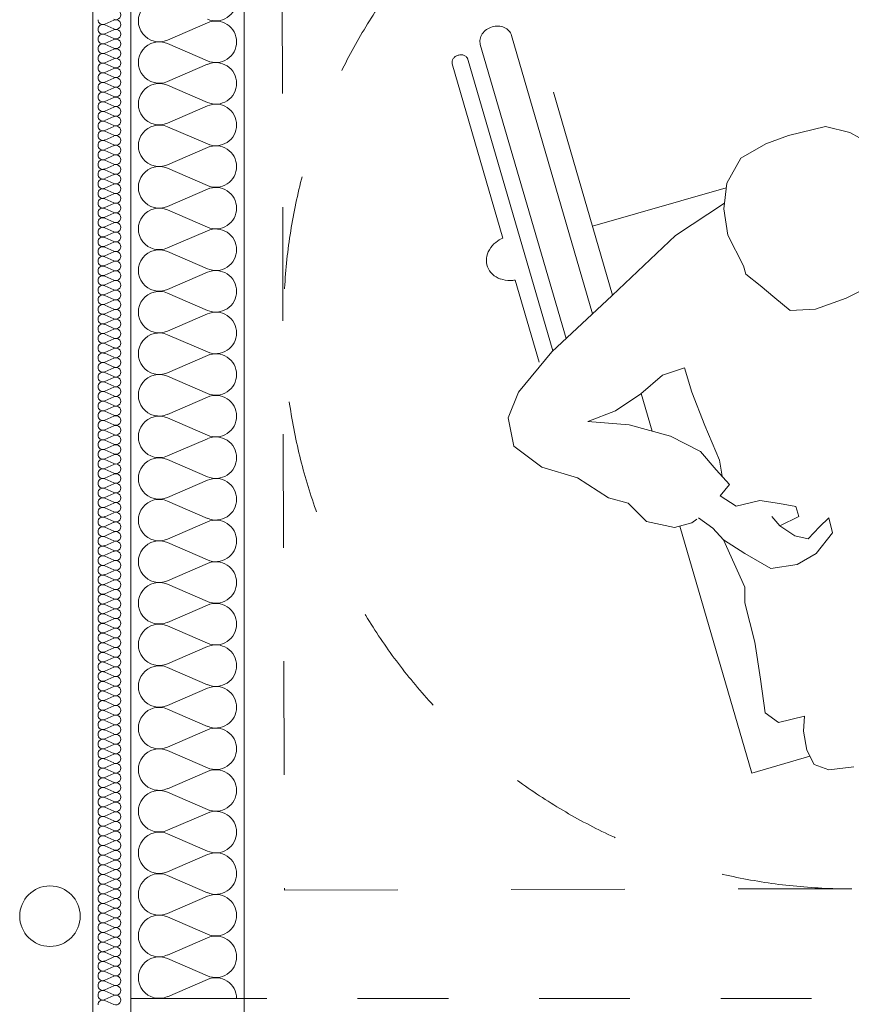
# Model space of a CAD drawing. Header units: millimetres. Extents: x 178516 to 426772, y -178579 to -115871.
# Tile 43 of 256: x 219037 to 220136, y -124145 to -122844. Entities that reach past the tile are written whole.
import ezdxf

# ---------------------------------------------------------------- set-up
doc = ezdxf.new("R2010")
doc.units = ezdxf.units.MM
doc.header["$MEASUREMENT"] = 0
doc.linetypes.add('Dashed', pattern=[300, 150, -150])
doc.linetypes.add('Przerywana', pattern=[240, 120, -120])
doc.layers.get('0').update_dxf_attribs({"color": 252, "lineweight": 5})
for name, color, linetype, lineweight in [('2D - Rysunki i Obrazki_Nr_pióra__104', 252, 'Continuous', 5), ('2D - Rysunki i Obrazki_Nr_pióra__47', 252, 'Continuous', 5), ('Nowe_320-W Umeblowanie_Nr_pióra__103', 252, 'Continuous', 5), ('Nowe_320-W Umeblowanie_Nr_pióra__181', 252, 'Continuous', 5), ('Nowe_820-G Rysunki Obrazki_Nr_pióra__1', 252, 'Continuous', 5), ('Nowe_820-G Rysunki Obrazki_Nr_pióra__27', 252, 'Continuous', 5), ('Nowe_820-G Rysunki Obrazki_Nr_pióra__84', 252, 'Continuous', 5), ('Nowe_Nowe_220(1)-A Ściany zewnętrzne_Nr_pióra__1', 252, 'Continuous', 5)]:
    doc.layers.add(name, color=color, linetype=linetype, lineweight=lineweight)

# ---------------------------------------------------------------- blocks, each defined once
blk = doc.blocks.new('podkład 20251118')
at = {"layer": '2D - Rysunki i Obrazki_Nr_pióra__104', "color": 252, "linetype": 'Continuous', "lineweight": 5}
for p, q in [((219794, -123233), (219686.8, -122865.3)), ((219794, -123233), (219686.8, -122865.3)), ((219645.6, -122877.3), (219758.9, -123265.8)), ((219645.6, -122877.3), (219758.9, -123265.8)), ((219608.5, -122903), (219675.6, -123133)), ((219608.5, -122903), (219675.6, -123133)), ((219741.3, -123282.2), (219628.5, -122895.3)), ((219820.4, -123208.4), (219742.2, -122940.4)), ((219820.4, -123208.4), (219742.2, -122940.4)), ((220102, -122985.4), (220053.1, -122997.6)), ((220102, -122985.4), (220053.1, -122997.6)), ((220134.3, -122993.6), (220102, -122985.4)), ((220134.3, -122993.6), (220102, -122985.4)), ((220146.8, -123000.7), (220134.3, -122993.6)), ((220146.8, -123000.7), (220134.3, -122993.6)), ((220023.1, -123008.4), (219990, -123027.5)), ((220023.1, -123008.4), (219990, -123027.5)), ((220053.1, -122997.6), (220023.1, -123008.4)), ((220053.1, -122997.6), (220023.1, -123008.4)), ((219990, -123027.5), (219971.4, -123060.6)), ((219990, -123027.5), (219971.4, -123060.6)), ((219971.4, -123060.6), (219967.4, -123094.2)), ((219971.4, -123060.6), (219967.4, -123094.2)), ((219970.6, -123066.8), (219793.8, -123117.3)), ((219970.6, -123066.8), (219793.8, -123117.3)), ((219968.3, -123086.9), (219903.5, -123129.7)), ((219968.3, -123086.9), (219903.5, -123129.7)), ((219967.4, -123094.2), (219972.8, -123129.1)), ((219967.4, -123094.2), (219972.8, -123129.1)), ((219903.5, -123129.7), (219820, -123208.7)), ((219903.5, -123129.7), (219820, -123208.7)), ((219993.5, -123169.6), (219972.8, -123129.1)), ((219993.5, -123169.6), (219972.8, -123129.1)), ((219993.5, -123169.6), (219996.7, -123180.8)), ((219993.5, -123169.6), (219996.7, -123180.8)), ((219691.8, -123188.6), (219723.4, -123297.1)), ((219996.7, -123180.8), (220015.6, -123195.6)), ((219996.7, -123180.8), (220015.6, -123195.6)), ((220015.6, -123195.6), (220034.9, -123212.2)), ((220015.6, -123195.6), (220034.9, -123212.2)), ((220129.4, -123212.4), (220155.5, -123199.4)), ((220129.4, -123212.4), (220155.5, -123199.4)), ((219820, -123208.7), (219740, -123283.4)), ((219820, -123208.7), (219740, -123283.4)), ((220034.9, -123212.2), (220055.1, -123228.6)), ((220034.9, -123212.2), (220055.1, -123228.6)), ((220088.5, -123227), (220129.4, -123212.4)), ((220088.5, -123227), (220129.4, -123212.4)), ((220055.1, -123228.6), (220088.5, -123227)), ((220055.1, -123228.6), (220088.5, -123227)), ((219740, -123283.4), (219695.9, -123336.7)), ((219740, -123283.4), (219695.9, -123336.7)), ((219886.3, -123314.3), (219915.7, -123304.4)), ((219886.3, -123314.3), (219915.7, -123304.4)), ((219915.7, -123304.4), (219925.2, -123336.6)), ((219915.7, -123304.4), (219925.2, -123336.6)), ((219857.9, -123338.8), (219886.3, -123314.3)), ((219857.9, -123338.8), (219886.3, -123314.3)), ((219695.9, -123336.7), (219682.3, -123370.4)), ((219695.9, -123336.7), (219682.3, -123370.4)), ((219824.2, -123361.5), (219857.9, -123338.8)), ((219824.2, -123361.5), (219857.9, -123338.8)), ((219872.8, -123388.2), (219858.3, -123338.5)), ((219872.8, -123388.2), (219858.3, -123338.5)), ((219925.2, -123336.6), (219942.3, -123380.9)), ((219925.2, -123336.6), (219942.3, -123380.9)), ((219682.3, -123370.4), (219690, -123408)), ((219682.3, -123370.4), (219690, -123408)), ((219787.9, -123375.4), (219824.2, -123361.5)), ((219787.9, -123375.4), (219824.2, -123361.5)), ((219842.4, -123379.8), (219787.9, -123375.4)), ((219842.4, -123379.8), (219787.9, -123375.4)), ((219896.9, -123394.9), (219842.4, -123379.8)), ((219896.9, -123394.9), (219842.4, -123379.8)), ((219942.3, -123380.9), (219961.7, -123426.3)), ((219942.3, -123380.9), (219961.7, -123426.3)), ((219936.7, -123415.1), (219896.9, -123394.9)), ((219936.7, -123415.1), (219896.9, -123394.9)), ((219690, -123408), (219727.1, -123435.7)), ((219690, -123408), (219727.1, -123435.7)), ((219957.5, -123439.4), (219936.7, -123415.1)), ((219957.5, -123439.4), (219936.7, -123415.1)), ((219727.1, -123435.7), (219774, -123449.7)), ((219727.1, -123435.7), (219774, -123449.7)), ((219961.7, -123426.3), (219965.3, -123447.8)), ((219961.7, -123426.3), (219965.3, -123447.8)), ((219774, -123449.7), (219814.9, -123476.2)), ((219774, -123449.7), (219814.9, -123476.2)), ((219975.2, -123458.5), (219957.5, -123439.4)), ((219975.2, -123458.5), (219957.5, -123439.4)), ((219962.9, -123473.5), (219975.2, -123458.5)), ((219962.9, -123473.5), (219975.2, -123458.5)), ((219814.9, -123476.2), (219841.2, -123483.4)), ((219814.9, -123476.2), (219841.2, -123483.4)), ((219983.9, -123487.4), (219962.9, -123473.5)), ((219983.9, -123487.4), (219962.9, -123473.5)), ((219841.2, -123483.4), (219865.1, -123507.5)), ((219841.2, -123483.4), (219865.1, -123507.5)), ((220015.2, -123479.9), (219983.9, -123487.4)), ((220015.2, -123479.9), (219983.9, -123487.4)), ((220041, -123483.9), (220015.2, -123479.9)), ((220041, -123483.9), (220015.2, -123479.9)), ((220062.7, -123487.5), (220041, -123483.9)), ((220062.7, -123487.5), (220041, -123483.9)), ((220066.6, -123501.1), (220062.7, -123487.5)), ((220066.6, -123501.1), (220062.7, -123487.5)), ((219934.1, -123502.5), (219953, -123516.2)), ((219934.1, -123502.5), (219953, -123516.2)), ((220041.7, -123513.3), (220031.1, -123500.8)), ((220041.7, -123513.3), (220031.1, -123500.8)), ((220041.7, -123513.3), (220066.6, -123501.1)), ((220041.7, -123513.3), (220066.6, -123501.1)), ((220106.5, -123502.7), (220094.2, -123514.5)), ((220106.5, -123502.7), (220094.2, -123514.5)), ((220111.3, -123522.7), (220106.5, -123502.7)), ((220111.3, -123522.7), (220106.5, -123502.7)), ((219865.1, -123507.5), (219902.2, -123515.6)), ((219865.1, -123507.5), (219902.2, -123515.6)), ((219902.2, -123515.6), (219925.4, -123509.5)), ((219902.2, -123515.6), (219925.4, -123509.5)), ((220004.5, -123840), (219909.4, -123513.7)), ((220004.5, -123840), (219909.4, -123513.7)), ((219925.4, -123509.5), (219931.8, -123504.4)), ((219925.4, -123509.5), (219931.8, -123504.4)), ((219953, -123516.2), (219967.3, -123531.7)), ((219953, -123516.2), (219967.3, -123531.7)), ((220061.3, -123526.5), (220041.7, -123513.3)), ((220061.3, -123526.5), (220041.7, -123513.3)), ((220094.2, -123514.5), (220079.1, -123530.4)), ((220094.2, -123514.5), (220079.1, -123530.4)), ((220079.1, -123530.4), (220061.3, -123526.5)), ((220079.1, -123530.4), (220061.3, -123526.5)), ((220089.6, -123549.6), (220111.3, -123522.7)), ((220089.6, -123549.6), (220111.3, -123522.7)), ((219967.3, -123531.7), (219995.3, -123549.9)), ((219995.4, -123594.3), (219967.3, -123531.7)), ((219967.3, -123531.7), (219995.3, -123549.9)), ((219995.4, -123594.3), (219967.3, -123531.7)), ((219995.3, -123549.9), (220029.5, -123569.5)), ((219995.3, -123549.9), (220029.5, -123569.5)), ((220064.4, -123564.3), (220089.6, -123549.6)), ((220064.4, -123564.3), (220089.6, -123549.6)), ((220029.5, -123569.5), (220064.4, -123564.3)), ((220029.5, -123569.5), (220064.4, -123564.3)), ((219995.5, -123614.9), (219995.4, -123594.3)), ((219995.5, -123614.9), (219995.4, -123594.3)), ((220008.7, -123667), (219995.5, -123614.9)), ((220008.7, -123667), (219995.5, -123614.9)), ((220016.1, -123715.8), (220008.7, -123667)), ((220016.1, -123715.8), (220008.7, -123667)), ((220022.1, -123760.2), (220016.1, -123715.8)), ((220022.1, -123760.2), (220016.1, -123715.8)), ((220039.7, -123773.2), (220022.1, -123760.2)), ((220039.7, -123773.2), (220022.1, -123760.2)), ((220074.3, -123764.9), (220039.7, -123773.2)), ((220074.3, -123764.9), (220039.7, -123773.2)), ((220074.3, -123764.9), (220072.9, -123784.4)), ((220074.3, -123764.9), (220072.9, -123784.4)), ((220072.9, -123784.4), (220077.2, -123809.8)), ((220072.9, -123784.4), (220077.2, -123809.8)), ((220077.2, -123809.8), (220087, -123828.6)), ((220077.2, -123809.8), (220087, -123828.6)), ((220004.5, -123840), (220081.3, -123817.6)), ((220004.5, -123840), (220081.3, -123817.6)), ((220087, -123828.6), (220106.4, -123835.8)), ((220087, -123828.6), (220106.4, -123835.8)), ((220106.4, -123835.8), (220139.4, -123831.6)), ((220106.4, -123835.8), (220139.4, -123831.6))]:
    blk.add_line(p, q, dxfattribs=at)
for centre, radius, start, end in [((219668.2, -122876.9), 23.9, 77.2786, 96.9815), ((219668.2, -122876.9), 23.9, 77.2786, 96.9815), ((219664.8, -122874.5), 20.1, 135.0672, 157.2189), ((219664.8, -122874.5), 20.1, 135.0672, 157.2189), ((219667.6, -122877.1), 23.9, 115.4952, 135.1952), ((219667.6, -122877.1), 23.9, 115.4952, 135.1952), ((219668.4, -122878.6), 25.6, 96.8203, 115.6564), ((219668.4, -122878.6), 25.6, 96.8203, 115.6564), ((219669.1, -122873.2), 20.1, 55.2495, 77.4064), ((219669.1, -122873.2), 20.1, 55.2495, 77.4064), ((219671.2, -122870.2), 16.5, 29.9323, 55.2282), ((219671.2, -122870.2), 16.5, 29.9323, 55.2282), ((219672.4, -122869.5), 15.1, 16.2316, 29.6642), ((219672.4, -122869.5), 15.1, 16.2316, 29.6642), ((219661.5, -122873.1), 16.5, 157.2398, 182.5309), ((219661.5, -122873.1), 16.5, 157.2398, 182.5309), ((219660.1, -122873), 15.1, 182.7987, 196.2773), ((219660.1, -122873), 15.1, 182.7987, 196.2773), ((219619.5, -122902.9), 12, 115.5113, 135.2127), ((219619.5, -122902.9), 12, 115.5113, 135.2127), ((219619.9, -122903.7), 12.8, 96.8138, 115.65), ((219619.9, -122903.7), 12.8, 96.8138, 115.65), ((219619.9, -122902.8), 12, 77.2962, 96.9976), ((219619.9, -122902.8), 12, 77.2962, 96.9976), ((219620.3, -122900.9), 10.1, 55.2698, 77.424), ((219620.3, -122900.9), 10.1, 55.2698, 77.424), ((219616.5, -122900.9), 8.27, 157.2603, 182.5538), ((219616.5, -122900.9), 8.27, 157.2603, 182.5538), ((219615.8, -122900.9), 7.56, 182.8217, 196.2544), ((219615.8, -122900.9), 7.56, 182.8217, 196.2544), ((219618.2, -122901.6), 10.1, 135.0848, 157.2391), ((219618.2, -122901.6), 10.1, 135.0848, 157.2391), ((219621.3, -122899.5), 8.27, 29.9551, 55.2486), ((219621.3, -122899.5), 8.27, 29.9551, 55.2486), ((219621.9, -122899.1), 7.56, 16.2544, 29.6872), ((219621.9, -122899.1), 7.56, 16.2544, 29.6872), ((219687.7, -123166.1), 34.9, 128.2752, 149.4545), ((219687.7, -123166.1), 34.9, 128.2752, 149.4545), ((219691, -123170.2), 40.2, 112.5366, 128.444), ((219691, -123170.2), 40.2, 112.5366, 128.444), ((219682.1, -123162.9), 28.5, 149.407, 173.6819), ((219682.1, -123162.9), 28.5, 149.407, 173.6819), ((219678.4, -123162.4), 24.8, 173.8734, 200.5419), ((219678.4, -123162.4), 24.8, 173.8734, 200.5419), ((219679.1, -123162), 25.6, 200.8541, 226.9853), ((219679.1, -123162), 25.6, 200.8541, 226.9853), ((219682.4, -123158.4), 30.5, 227.0908, 250.313), ((219682.4, -123158.4), 30.5, 227.0908, 250.313), ((219684.7, -123152.2), 37, 250.2175, 270.5883), ((219684.7, -123152.2), 37, 250.2175, 270.5883), ((219684.7, -123147.9), 41.3, 270.4318, 279.8627), ((219684.7, -123147.9), 41.3, 270.4318, 279.8627)]:
    blk.add_arc(centre, radius, start, end, dxfattribs=at)
at = {"layer": '2D - Rysunki i Obrazki_Nr_pióra__47', "color": 252, "linetype": 'Dashed', "lineweight": 5}
for p, q in [((219382.9, -122492.2), (219386.6, -123994.6)), ((219386.6, -123994.6), (220887, -123990.9))]:
    blk.add_line(p, q, dxfattribs=at)
blk.add_circle((220135.8, -123242.8), 750.2, dxfattribs=at)
at = {"layer": 'Nowe_320-W Umeblowanie_Nr_pióra__103', "color": 252, "linetype": 'Continuous', "lineweight": 5}
for p, q in [((219284.8, -122848.5), (219232.3, -122871.4)), ((219232.3, -122876), (219284.8, -122898.8)), ((219284.8, -122903.4), (219232.3, -122926.3)), ((219232.3, -122930.9), (219284.8, -122953.8)), ((219284.8, -122958.4), (219232.3, -122981.3)), ((219232.3, -122985.9), (219284.8, -123008.7)), ((219284.8, -123013.4), (219232.3, -123036.2)), ((219232.3, -123040.8), (219284.8, -123063.7)), ((219284.8, -123068.3), (219232.3, -123091.2)), ((219232.3, -123095.8), (219284.8, -123118.7)), ((219284.8, -123123.3), (219232.3, -123146.1)), ((219232.3, -123150.8), (219284.8, -123173.6)), ((219284.8, -123178.2), (219232.3, -123201.1)), ((219232.3, -123205.7), (219284.8, -123228.6)), ((219284.8, -123233.2), (219232.3, -123256.1)), ((219232.3, -123260.7), (219284.8, -123283.5)), ((219284.8, -123288.1), (219232.3, -123311)), ((219232.3, -123315.6), (219284.8, -123338.5)), ((219284.8, -123343.1), (219232.3, -123366)), ((219232.3, -123370.6), (219284.8, -123393.4)), ((219284.8, -123398.1), (219232.3, -123420.9)), ((219232.3, -123425.5), (219284.8, -123448.4)), ((219284.8, -123453), (219232.3, -123475.9)), ((219232.3, -123480.5), (219284.8, -123503.4)), ((219284.8, -123508), (219232.3, -123530.8)), ((219232.3, -123535.5), (219284.8, -123558.3)), ((219284.8, -123562.9), (219232.3, -123585.8)), ((219232.3, -123590.4), (219284.8, -123613.3)), ((219284.8, -123617.9), (219232.3, -123640.8)), ((219232.3, -123645.4), (219284.8, -123668.2)), ((219284.8, -123672.9), (219232.3, -123695.7)), ((219232.3, -123700.3), (219284.8, -123723.2)), ((219284.8, -123727.8), (219232.3, -123750.7)), ((219232.3, -123755.3), (219284.8, -123778.2)), ((219284.8, -123782.8), (219232.3, -123805.6)), ((219232.3, -123810.2), (219284.8, -123833.1)), ((219284.8, -123837.7), (219232.3, -123860.6)), ((219232.3, -123865.2), (219284.8, -123888.1)), ((219284.8, -123892.7), (219232.3, -123915.5)), ((219232.3, -123920.2), (219284.8, -123943)), ((219284.8, -123947.6), (219232.3, -123970.5)), ((219232.3, -123975.1), (219284.8, -123998)), ((219284.8, -124002.6), (219232.3, -124025.5)), ((219232.3, -124030.1), (219284.8, -124052.9)), ((219284.8, -124057.6), (219232.3, -124080.4)), ((219232.3, -124085), (219284.8, -124107.9)), ((219284.8, -124112.5), (219232.3, -124135.4))]:
    blk.add_line(p, q, dxfattribs=at)
at = {"layer": 'Nowe_320-W Umeblowanie_Nr_pióra__103', "color": 252, "linetype": 'Continuous', "lineweight": 5, "extrusion": (0, 0, -1)}
for centre, major_axis, start_param, end_param in [((219221.2, -122846.2), (27.6, 0), 1.158002, 5.125182), ((219295.9, -122818.7), (27.6, 0), 0, 1.98359), ((219295.9, -122873.7), (-27.6, 0), 1.158003, 3.141593), ((219221.2, -122901.1), (27.6, 0), 1.158002, 5.125182), ((219295.9, -122873.7), (27.6, 0), 0, 1.98359), ((219295.9, -122928.6), (-27.6, 0), 1.158003, 3.141593), ((219221.2, -122956.1), (27.6, 0), 1.158002, 5.125182), ((219295.9, -122928.6), (27.6, 0), 0, 1.98359), ((219295.9, -122983.6), (-27.6, 0), 1.158003, 3.141593), ((219221.2, -123011.1), (27.6, 0), 1.158002, 5.125182), ((219295.9, -122983.6), (27.6, 0), 0, 1.98359), ((219295.9, -123038.5), (-27.6, 0), 1.158003, 3.141593), ((219221.2, -123066), (27.6, 0), 1.158002, 5.125182), ((219295.9, -123038.5), (27.6, 0), 0, 1.98359), ((219295.9, -123093.5), (-27.6, 0), 1.158003, 3.141593), ((219221.2, -123121), (27.6, 0), 1.158002, 5.125182), ((219295.9, -123093.5), (27.6, 0), 0, 1.98359), ((219295.9, -123148.4), (-27.6, 0), 1.158003, 3.141593), ((219221.2, -123175.9), (27.6, 0), 1.158002, 5.125182), ((219295.9, -123148.4), (27.6, 0), 0, 1.98359), ((219295.9, -123203.4), (-27.6, 0), 1.158003, 3.141593), ((219221.2, -123230.9), (27.6, 0), 1.158002, 5.125182), ((219295.9, -123203.4), (27.6, 0), 0, 1.98359), ((219295.9, -123258.4), (-27.6, 0), 1.158003, 3.141593), ((219221.2, -123285.8), (-27.6, 0), 4.299595, 8.266775), ((219295.9, -123258.4), (27.6, 0), 0, 1.98359), ((219295.9, -123313.3), (-27.6, 0), 1.158003, 3.141593), ((219221.2, -123340.8), (27.6, 0), 1.158002, 5.125182), ((219295.9, -123313.3), (27.6, 0), 0, 1.98359), ((219295.9, -123368.3), (27.6, 0), 4.299596, 6.283185), ((219221.2, -123395.8), (27.6, 0), 1.158002, 5.125182), ((219295.9, -123368.3), (27.6, 0), 0, 1.98359), ((219295.9, -123423.2), (-27.6, 0), 1.158003, 3.141593), ((219221.2, -123450.7), (-27.6, 0), 4.299595, 8.266775), ((219295.9, -123423.2), (27.6, 0), 0, 1.98359), ((219295.9, -123478.2), (-27.6, 0), 1.158003, 3.141593), ((219221.2, -123505.7), (27.6, 0), 1.158002, 5.125182), ((219295.9, -123478.2), (27.6, 0), 0, 1.98359), ((219295.9, -123533.1), (-27.6, 0), 1.158003, 3.141593), ((219221.2, -123560.6), (27.6, 0), 1.158002, 5.125182), ((219295.9, -123533.2), (27.6, 0), 0, 1.98359), ((219295.9, -123588.1), (-27.6, 0), 1.158003, 3.141593), ((219221.2, -123615.6), (-27.6, 0), 4.299595, 8.266775), ((219295.9, -123588.1), (27.6, 0), 0, 1.98359), ((219295.9, -123643.1), (-27.6, 0), 1.158003, 3.141593), ((219221.2, -123670.5), (27.6, 0), 1.158002, 5.125182), ((219295.9, -123643.1), (27.6, 0), 0, 1.98359), ((219295.9, -123698), (-27.6, 0), 1.158003, 3.141593), ((219221.2, -123725.5), (27.6, 0), 1.158002, 5.125182), ((219295.9, -123698), (27.6, 0), 0, 1.98359), ((219295.9, -123753), (-27.6, 0), 1.158003, 3.141593), ((219221.2, -123780.5), (27.6, 0), 1.158002, 5.125182), ((219295.9, -123753), (27.6, 0), 0, 1.98359), ((219295.9, -123807.9), (-27.6, 0), 1.158003, 3.141593), ((219221.2, -123835.4), (27.6, 0), 1.158002, 5.125182), ((219295.9, -123807.9), (27.6, 0), 0, 1.98359), ((219295.9, -123862.9), (-27.6, 0), 1.158003, 3.141593), ((219221.2, -123890.4), (27.6, 0), 1.158002, 5.125182), ((219295.9, -123862.9), (27.6, 0), 0, 1.98359), ((219295.9, -123917.9), (-27.6, 0), 1.158003, 3.141593), ((219221.2, -123945.3), (27.6, 0), 1.158002, 5.125182), ((219295.9, -123917.9), (27.6, 0), 0, 1.98359), ((219295.9, -123972.8), (-27.6, 0), 1.158003, 3.141593), ((219221.2, -124000.3), (27.6, 0), 1.158002, 5.125182), ((219295.9, -123972.8), (27.6, 0), 0, 1.98359), ((219295.9, -124027.8), (-27.6, 0), 1.158003, 3.141593), ((219221.2, -124055.2), (27.6, 0), 1.158002, 5.125182), ((219295.9, -124027.8), (27.6, 0), 0, 1.98359), ((219295.9, -124082.7), (-27.6, 0), 1.158003, 3.141593), ((219221.2, -124110.2), (27.6, 0), 1.158002, 5.125182), ((219295.9, -124082.7), (27.6, 0), 0, 1.98359), ((219295.9, -124137.7), (-27.6, 0), 1.158003, 3.141593)]:
    blk.add_ellipse(centre, major_axis=major_axis, ratio=0.993872, start_param=start_param, end_param=end_param, dxfattribs=at)
at = {"layer": 'Nowe_320-W Umeblowanie_Nr_pióra__181', "color": 252, "linetype": 'Continuous', "lineweight": 5}
for p, q in [((219149.2, -122850.3), (219161.3, -122845)), ((219161.3, -122856.7), (219149.2, -122851.4)), ((219149.2, -122863.1), (219161.3, -122857.8)), ((219161.3, -122869.5), (219149.2, -122864.2)), ((219149.2, -122875.9), (219161.3, -122870.5)), ((219161.3, -122882.2), (219149.2, -122876.9)), ((219149.2, -122888.6), (219161.3, -122883.3)), ((219161.3, -122895), (219149.2, -122889.7)), ((219149.2, -122901.4), (219161.3, -122896.1)), ((219161.3, -122907.8), (219149.2, -122902.4)), ((219149.2, -122914.1), (219161.3, -122908.8)), ((219161.3, -122920.5), (219149.2, -122915.2)), ((219149.2, -122926.9), (219161.3, -122921.6)), ((219161.3, -122933.3), (219149.2, -122928)), ((219149.2, -122939.7), (219161.3, -122934.4)), ((219161.3, -122946), (219149.2, -122940.7)), ((219149.2, -122952.4), (219161.3, -122947.1)), ((219161.3, -122958.8), (219149.2, -122953.5)), ((219149.2, -122965.2), (219161.3, -122959.9)), ((219161.3, -122971.6), (219149.2, -122966.3)), ((219149.2, -122977.9), (219161.3, -122972.6)), ((219161.3, -122984.3), (219149.2, -122979)), ((219149.2, -122990.7), (219161.3, -122985.4)), ((219161.3, -122997.1), (219149.2, -122991.8)), ((219149.2, -123003.5), (219161.3, -122998.2)), ((219161.3, -123009.9), (219149.2, -123004.5)), ((219149.2, -123016.2), (219161.3, -123010.9)), ((219161.3, -123022.6), (219149.2, -123017.3)), ((219149.2, -123029), (219161.3, -123023.7)), ((219161.3, -123035.4), (219149.2, -123030.1)), ((219149.2, -123041.8), (219161.3, -123036.5)), ((219161.3, -123048.1), (219149.2, -123042.8)), ((219149.2, -123054.5), (219161.3, -123049.2)), ((219161.3, -123060.9), (219149.2, -123055.6)), ((219149.2, -123067.3), (219161.3, -123062)), ((219161.3, -123073.7), (219149.2, -123068.4)), ((219149.2, -123080), (219161.3, -123074.7)), ((219161.3, -123086.4), (219149.2, -123081.1)), ((219149.2, -123092.8), (219161.3, -123087.5)), ((219161.3, -123099.2), (219149.2, -123093.9)), ((219149.2, -123105.6), (219161.3, -123100.3)), ((219161.3, -123112), (219149.2, -123106.6)), ((219149.2, -123118.3), (219161.3, -123113)), ((219161.3, -123124.7), (219149.2, -123119.4)), ((219149.2, -123131.1), (219161.3, -123125.8)), ((219161.3, -123137.5), (219149.2, -123132.2)), ((219149.2, -123143.9), (219161.3, -123138.5)), ((219161.3, -123150.2), (219149.2, -123144.9)), ((219149.2, -123156.6), (219161.3, -123151.3)), ((219161.3, -123163), (219149.2, -123157.7)), ((219149.2, -123169.4), (219161.3, -123164.1)), ((219161.3, -123175.8), (219149.2, -123170.5)), ((219149.2, -123182.1), (219161.3, -123176.8)), ((219161.3, -123188.5), (219149.2, -123183.2)), ((219149.2, -123194.9), (219161.3, -123189.6)), ((219161.3, -123201.3), (219149.2, -123196)), ((219149.2, -123207.7), (219161.3, -123202.4)), ((219161.3, -123214), (219149.2, -123208.7)), ((219149.2, -123220.4), (219161.3, -123215.1)), ((219161.3, -123226.8), (219149.2, -123221.5)), ((219149.2, -123233.2), (219161.3, -123227.9)), ((219161.3, -123239.6), (219149.2, -123234.3)), ((219149.2, -123246), (219161.3, -123240.6)), ((219161.3, -123252.3), (219149.2, -123247)), ((219149.2, -123258.7), (219161.3, -123253.4)), ((219161.3, -123265.1), (219149.2, -123259.8)), ((219149.2, -123271.5), (219161.3, -123266.2)), ((219161.3, -123277.9), (219149.2, -123272.5)), ((219149.2, -123284.2), (219161.3, -123278.9)), ((219161.3, -123290.6), (219149.2, -123285.3)), ((219149.2, -123297), (219161.3, -123291.7)), ((219161.3, -123303.4), (219149.2, -123298.1)), ((219149.2, -123309.8), (219161.3, -123304.5)), ((219161.3, -123316.1), (219149.2, -123310.8)), ((219149.2, -123322.5), (219161.3, -123317.2)), ((219161.3, -123328.9), (219149.2, -123323.6)), ((219149.2, -123335.3), (219161.3, -123330)), ((219161.3, -123341.7), (219149.2, -123336.4)), ((219149.2, -123348), (219161.3, -123342.7)), ((219161.3, -123354.4), (219149.2, -123349.1)), ((219149.2, -123360.8), (219161.3, -123355.5)), ((219161.3, -123367.2), (219149.2, -123361.9)), ((219149.2, -123373.6), (219161.3, -123368.3)), ((219161.3, -123380), (219149.2, -123374.6)), ((219149.2, -123386.3), (219161.3, -123381)), ((219161.3, -123392.7), (219149.2, -123387.4)), ((219149.2, -123399.1), (219161.3, -123393.8)), ((219161.3, -123405.5), (219149.2, -123400.2)), ((219149.2, -123411.9), (219161.3, -123406.6)), ((219161.3, -123418.2), (219149.2, -123412.9)), ((219149.2, -123424.6), (219161.3, -123419.3)), ((219161.3, -123431), (219149.2, -123425.7)), ((219149.2, -123437.4), (219161.3, -123432.1)), ((219161.3, -123443.8), (219149.2, -123438.5)), ((219149.2, -123450.1), (219161.3, -123444.8)), ((219161.3, -123456.5), (219149.2, -123451.2)), ((219149.2, -123462.9), (219161.3, -123457.6)), ((219161.3, -123469.3), (219149.2, -123464)), ((219149.2, -123475.7), (219161.3, -123470.4)), ((219161.3, -123482.1), (219149.2, -123476.7)), ((219149.2, -123488.4), (219161.3, -123483.1)), ((219161.3, -123494.8), (219149.2, -123489.5)), ((219149.2, -123501.2), (219161.3, -123495.9)), ((219161.3, -123507.6), (219149.2, -123502.3)), ((219149.2, -123514), (219161.3, -123508.6)), ((219161.3, -123520.3), (219149.2, -123515)), ((219149.2, -123526.7), (219161.3, -123521.4)), ((219161.3, -123533.1), (219149.2, -123527.8)), ((219149.2, -123539.5), (219161.3, -123534.2)), ((219161.3, -123545.9), (219149.2, -123540.6)), ((219149.2, -123552.2), (219161.3, -123546.9)), ((219161.3, -123558.6), (219149.2, -123553.3)), ((219149.2, -123565), (219161.3, -123559.7)), ((219161.3, -123571.4), (219149.2, -123566.1)), ((219149.2, -123577.8), (219161.3, -123572.5)), ((219161.3, -123584.1), (219149.2, -123578.8)), ((219149.2, -123590.5), (219161.3, -123585.2)), ((219161.3, -123596.9), (219149.2, -123591.6)), ((219149.2, -123603.3), (219161.3, -123598)), ((219161.3, -123609.7), (219149.2, -123604.4)), ((219149.2, -123616.1), (219161.3, -123610.7)), ((219161.3, -123622.4), (219149.2, -123617.1)), ((219149.2, -123628.8), (219161.3, -123623.5)), ((219161.3, -123635.2), (219149.2, -123629.9)), ((219149.2, -123641.6), (219161.3, -123636.3)), ((219161.3, -123648), (219149.2, -123642.6)), ((219149.2, -123654.3), (219161.3, -123649)), ((219161.3, -123660.7), (219149.2, -123655.4)), ((219149.2, -123667.1), (219161.3, -123661.8)), ((219161.3, -123673.5), (219149.2, -123668.2)), ((219149.2, -123679.9), (219161.3, -123674.6)), ((219161.3, -123686.2), (219149.2, -123680.9)), ((219149.2, -123692.6), (219161.3, -123687.3)), ((219161.3, -123699), (219149.2, -123693.7)), ((219149.2, -123705.4), (219161.3, -123700.1)), ((219161.3, -123711.8), (219149.2, -123706.5)), ((219149.2, -123718.2), (219161.3, -123712.8)), ((219161.3, -123724.5), (219149.2, -123719.2)), ((219149.2, -123730.9), (219161.3, -123725.6)), ((219161.3, -123737.3), (219149.2, -123732)), ((219149.2, -123743.7), (219161.3, -123738.4)), ((219161.3, -123750.1), (219149.2, -123744.7)), ((219149.2, -123756.4), (219161.3, -123751.1)), ((219161.3, -123762.8), (219149.2, -123757.5)), ((219149.2, -123769.2), (219161.3, -123763.9)), ((219161.3, -123775.6), (219149.2, -123770.3)), ((219149.2, -123782), (219161.3, -123776.7)), ((219161.3, -123788.3), (219149.2, -123783)), ((219149.2, -123794.7), (219161.3, -123789.4)), ((219161.3, -123801.1), (219149.2, -123795.8)), ((219149.2, -123807.5), (219161.3, -123802.2)), ((219161.3, -123813.9), (219149.2, -123808.6)), ((219149.2, -123820.2), (219161.3, -123814.9)), ((219161.3, -123826.6), (219149.2, -123821.3)), ((219149.2, -123833), (219161.3, -123827.7)), ((219161.3, -123839.4), (219149.2, -123834.1)), ((219149.2, -123845.8), (219161.3, -123840.5)), ((219161.3, -123852.2), (219149.2, -123846.8)), ((219149.2, -123858.5), (219161.3, -123853.2)), ((219161.3, -123864.9), (219149.2, -123859.6)), ((219149.2, -123871.3), (219161.3, -123866)), ((219161.3, -123877.7), (219149.2, -123872.4)), ((219149.2, -123884.1), (219161.3, -123878.7)), ((219161.3, -123890.4), (219149.2, -123885.1)), ((219149.2, -123896.8), (219161.3, -123891.5)), ((219161.3, -123903.2), (219149.2, -123897.9)), ((219149.2, -123909.6), (219161.3, -123904.3)), ((219161.3, -123916), (219149.2, -123910.7)), ((219149.2, -123922.3), (219161.3, -123917)), ((219161.3, -123928.7), (219149.2, -123923.4)), ((219149.2, -123935.1), (219161.3, -123929.8)), ((219161.3, -123941.5), (219149.2, -123936.2)), ((219149.2, -123947.9), (219161.3, -123942.6)), ((219161.3, -123954.2), (219149.2, -123948.9)), ((219149.2, -123960.6), (219161.3, -123955.3)), ((219161.3, -123967), (219149.2, -123961.7)), ((219149.2, -123973.4), (219161.3, -123968.1)), ((219161.3, -123979.8), (219149.2, -123974.5)), ((219149.2, -123986.2), (219161.3, -123980.8)), ((219161.3, -123992.5), (219149.2, -123987.2)), ((219149.2, -123998.9), (219161.3, -123993.6)), ((219161.3, -124005.3), (219149.2, -124000)), ((219149.2, -124011.7), (219161.3, -124006.4)), ((219161.3, -124018.1), (219149.2, -124012.8)), ((219149.2, -124024.4), (219161.3, -124019.1)), ((219161.3, -124030.8), (219149.2, -124025.5)), ((219149.2, -124037.2), (219161.3, -124031.9)), ((219161.3, -124043.6), (219149.2, -124038.3)), ((219149.2, -124050), (219161.3, -124044.7)), ((219161.3, -124056.3), (219149.2, -124051)), ((219149.2, -124062.7), (219161.3, -124057.4)), ((219161.3, -124069.1), (219149.2, -124063.8)), ((219149.2, -124075.5), (219161.3, -124070.2)), ((219161.3, -124081.9), (219149.2, -124076.6)), ((219149.2, -124088.3), (219161.3, -124082.9)), ((219161.3, -124094.6), (219149.2, -124089.3)), ((219149.2, -124101), (219161.3, -124095.7)), ((219161.3, -124107.4), (219149.2, -124102.1)), ((219149.2, -124113.8), (219161.3, -124108.5)), ((219161.3, -124120.2), (219149.2, -124114.8)), ((219149.2, -124126.5), (219161.3, -124121.2)), ((219161.3, -124132.9), (219149.2, -124127.6)), ((219149.2, -124139.3), (219161.3, -124134)), ((219161.3, -124145.7), (219149.2, -124140.4))]:
    blk.add_line(p, q, dxfattribs=at)
at = {"layer": 'Nowe_320-W Umeblowanie_Nr_pióra__181', "color": 252, "linetype": 'Continuous', "lineweight": 5, "extrusion": (0, 0, -1)}
for centre, major_axis, start_param, end_param in [((219163.9, -122838.1), (6.38, 0), 4.299595, 8.266775), ((219146.6, -122844.5), (6.38, 0), 1.158004, 3.141593), ((219146.6, -122857.2), (6.38, 0), 3.141593, 5.125182), ((219163.9, -122850.9), (-6.38, 0), 1.158002, 5.125182), ((219146.6, -122857.2), (6.38, 0), 1.158004, 3.141593), ((219146.6, -122870), (6.38, 0), 3.141593, 5.125182), ((219163.9, -122863.6), (6.38, 0), 4.299595, 8.266775), ((219146.6, -122870), (6.38, 0), 1.158004, 3.141593), ((219146.6, -122882.8), (6.38, 0), 3.141593, 5.125182), ((219163.9, -122876.4), (6.38, 0), 4.299595, 8.266775), ((219146.6, -122882.8), (6.38, 0), 1.158004, 3.141593), ((219146.6, -122895.5), (6.38, 0), 3.141593, 5.125182), ((219163.9, -122889.2), (-6.38, 0), 1.158002, 5.125182), ((219146.6, -122895.5), (6.38, 0), 1.158004, 3.141593), ((219146.6, -122908.3), (6.38, 0), 3.141593, 5.125182), ((219163.9, -122901.9), (6.38, 0), 4.299595, 8.266775), ((219146.6, -122908.3), (6.38, 0), 1.158004, 3.141593), ((219146.6, -122921.1), (6.38, 0), 3.141593, 5.125182), ((219163.9, -122914.7), (6.38, 0), 4.299595, 8.266775), ((219146.6, -122921.1), (6.38, 0), 1.158004, 3.141593), ((219146.6, -122933.8), (6.38, 0), 3.141593, 5.125182), ((219163.9, -122927.4), (-6.38, 0), 1.158002, 5.125182), ((219146.6, -122933.8), (6.38, 0), 1.158004, 3.141593), ((219146.6, -122946.6), (6.38, 0), 3.141593, 5.125182), ((219163.9, -122940.2), (6.38, 0), 4.299595, 8.266775), ((219146.6, -122946.6), (6.38, 0), 1.158004, 3.141593), ((219146.6, -122959.3), (6.38, 0), 3.141593, 5.125182), ((219163.9, -122953), (6.38, 0), 4.299595, 8.266775), ((219146.6, -122959.3), (6.38, 0), 1.158004, 3.141593), ((219146.6, -122972.1), (6.38, 0), 3.141593, 5.125182), ((219163.9, -122965.7), (-6.38, 0), 1.158002, 5.125182), ((219146.6, -122972.1), (6.38, 0), 1.158004, 3.141593), ((219146.6, -122984.9), (6.38, 0), 3.141593, 5.125182), ((219163.9, -122978.5), (6.38, 0), 4.299595, 8.266775), ((219146.6, -122984.9), (6.38, 0), 1.158004, 3.141593), ((219146.6, -122997.6), (6.38, 0), 3.141593, 5.125182), ((219163.9, -122991.2), (6.38, 0), 4.299595, 8.266775), ((219146.6, -122997.6), (6.38, 0), 1.158004, 3.141593), ((219146.6, -123010.4), (6.38, 0), 3.141593, 5.125182), ((219163.9, -123004), (-6.38, 0), 1.158002, 5.125182), ((219146.6, -123010.4), (6.38, 0), 1.158004, 3.141593), ((219146.6, -123023.2), (6.38, 0), 3.141593, 5.125182), ((219163.9, -123016.8), (6.38, 0), 4.299595, 8.266775), ((219146.6, -123023.2), (6.38, 0), 1.158004, 3.141593), ((219146.6, -123035.9), (6.38, 0), 3.141593, 5.125182), ((219163.9, -123029.5), (6.38, 0), 4.299595, 8.266775), ((219146.6, -123035.9), (6.38, 0), 1.158004, 3.141593), ((219146.6, -123048.7), (6.38, 0), 3.141593, 5.125182), ((219163.9, -123042.3), (-6.38, 0), 1.158002, 5.125182), ((219163.9, -123055.1), (6.38, 0), 4.299595, 8.266775), ((219146.6, -123048.7), (6.38, 0), 1.158004, 3.141593), ((219146.6, -123061.4), (6.38, 0), 3.141593, 5.125182), ((219163.9, -123067.8), (6.38, 0), 4.299595, 8.266775), ((219146.6, -123061.4), (6.38, 0), 1.158004, 3.141593), ((219146.6, -123074.2), (6.38, 0), 3.141593, 5.125182), ((219146.6, -123074.2), (6.38, 0), 1.158004, 3.141593), ((219163.9, -123080.6), (-6.38, 0), 1.158002, 5.125182), ((219146.6, -123087), (6.38, 0), 3.141593, 5.125182), ((219146.6, -123087), (6.38, 0), 1.158004, 3.141593), ((219163.9, -123093.3), (6.38, 0), 4.299595, 8.266775), ((219146.6, -123099.7), (6.38, 0), 3.141593, 5.125182), ((219146.6, -123099.7), (6.38, 0), 1.158004, 3.141593), ((219163.9, -123106.1), (6.38, 0), 4.299595, 8.266775), ((219146.6, -123112.5), (6.38, 0), 3.141593, 5.125182), ((219146.6, -123112.5), (6.38, 0), 1.158004, 3.141593), ((219163.9, -123118.9), (-6.38, 0), 1.158002, 5.125182), ((219146.6, -123125.2), (6.38, 0), 3.141593, 5.125182), ((219146.6, -123125.2), (6.38, 0), 1.158004, 3.141593), ((219163.9, -123131.6), (6.38, 0), 4.299595, 8.266775), ((219146.6, -123138), (6.38, 0), 3.141593, 5.125182), ((219146.6, -123138), (6.38, 0), 1.158004, 3.141593), ((219163.9, -123144.4), (6.38, 0), 4.299595, 8.266775), ((219146.6, -123150.8), (6.38, 0), 3.141593, 5.125182), ((219146.6, -123150.8), (6.38, 0), 1.158004, 3.141593), ((219163.9, -123157.2), (-6.38, 0), 1.158002, 5.125182), ((219146.6, -123163.5), (6.38, 0), 3.141593, 5.125182), ((219146.6, -123163.5), (6.38, 0), 1.158004, 3.141593), ((219163.9, -123169.9), (6.38, 0), 4.299595, 8.266775), ((219146.6, -123176.3), (6.38, 0), 3.141593, 5.125182), ((219146.6, -123176.3), (6.38, 0), 1.158004, 3.141593), ((219163.9, -123182.7), (6.38, 0), 4.299595, 8.266775), ((219146.6, -123189.1), (6.38, 0), 3.141593, 5.125182), ((219146.6, -123189.1), (6.38, 0), 1.158004, 3.141593), ((219163.9, -123195.4), (-6.38, 0), 1.158002, 5.125182), ((219146.6, -123201.8), (6.38, 0), 3.141593, 5.125182), ((219146.6, -123201.8), (6.38, 0), 1.158004, 3.141593), ((219163.9, -123208.2), (6.38, 0), 4.299595, 8.266775), ((219146.6, -123214.6), (6.38, 0), 3.141593, 5.125182), ((219146.6, -123214.6), (6.38, 0), 1.158004, 3.141593), ((219163.9, -123221), (6.38, 0), 4.299595, 8.266775), ((219146.6, -123227.3), (6.38, 0), 3.141593, 5.125182), ((219146.6, -123227.3), (6.38, 0), 1.158004, 3.141593), ((219163.9, -123233.7), (-6.38, 0), 1.158002, 5.125182), ((219146.6, -123240.1), (6.38, 0), 3.141593, 5.125182), ((219146.6, -123240.1), (6.38, 0), 1.158004, 3.141593), ((219163.9, -123246.5), (6.38, 0), 4.299595, 8.266775), ((219146.6, -123252.9), (6.38, 0), 3.141593, 5.125182), ((219146.6, -123252.9), (6.38, 0), 1.158004, 3.141593), ((219163.9, -123259.3), (6.38, 0), 4.299595, 8.266775), ((219146.6, -123265.6), (6.38, 0), 3.141593, 5.125182), ((219146.6, -123265.6), (6.38, 0), 1.158004, 3.141593), ((219163.9, -123272), (-6.38, 0), 1.158002, 5.125182), ((219146.6, -123278.4), (6.38, 0), 3.141593, 5.125182), ((219146.6, -123278.4), (6.38, 0), 1.158004, 3.141593), ((219163.9, -123284.8), (6.38, 0), 4.299595, 8.266775), ((219146.6, -123291.2), (6.38, 0), 3.141593, 5.125182), ((219146.6, -123291.2), (6.38, 0), 1.158004, 3.141593), ((219163.9, -123297.5), (6.38, 0), 4.299595, 8.266775), ((219146.6, -123303.9), (6.38, 0), 3.141593, 5.125182), ((219146.6, -123303.9), (6.38, 0), 1.158004, 3.141593), ((219163.9, -123310.3), (-6.38, 0), 1.158002, 5.125182), ((219146.6, -123316.7), (6.38, 0), 3.141593, 5.125182), ((219146.6, -123316.7), (6.38, 0), 1.158004, 3.141593), ((219163.9, -123323.1), (6.38, 0), 4.299595, 8.266775), ((219146.6, -123329.4), (6.38, 0), 3.141593, 5.125182), ((219146.6, -123329.4), (6.38, 0), 1.158004, 3.141593), ((219163.9, -123335.8), (6.38, 0), 4.299595, 8.266775), ((219146.6, -123342.2), (6.38, 0), 3.141593, 5.125182), ((219146.6, -123342.2), (6.38, 0), 1.158004, 3.141593), ((219163.9, -123348.6), (-6.38, 0), 1.158002, 5.125182), ((219146.6, -123355), (6.38, 0), 3.141593, 5.125182), ((219146.6, -123355), (6.38, 0), 1.158004, 3.141593), ((219163.9, -123361.3), (6.38, 0), 4.299595, 8.266775), ((219146.6, -123367.7), (6.38, 0), 3.141593, 5.125182), ((219146.6, -123367.7), (6.38, 0), 1.158004, 3.141593), ((219163.9, -123374.1), (6.38, 0), 4.299595, 8.266775), ((219146.6, -123380.5), (6.38, 0), 3.141593, 5.125182), ((219146.6, -123380.5), (6.38, 0), 1.158004, 3.141593), ((219163.9, -123386.9), (-6.38, 0), 1.158002, 5.125182), ((219146.6, -123393.3), (6.38, 0), 3.141593, 5.125182), ((219146.6, -123393.3), (6.38, 0), 1.158004, 3.141593), ((219146.6, -123406), (6.38, 0), 3.141593, 5.125182), ((219163.9, -123399.6), (6.38, 0), 4.299595, 8.266775), ((219146.6, -123406), (6.38, 0), 1.158004, 3.141593), ((219146.6, -123418.8), (6.38, 0), 3.141593, 5.125182), ((219163.9, -123412.4), (6.38, 0), 4.299595, 8.266775), ((219146.6, -123418.8), (6.38, 0), 1.158004, 3.141593), ((219146.6, -123431.5), (6.38, 0), 3.141593, 5.125182), ((219163.9, -123425.2), (-6.38, 0), 1.158002, 5.125182), ((219146.6, -123431.5), (6.38, 0), 1.158004, 3.141593), ((219146.6, -123444.3), (6.38, 0), 3.141593, 5.125182), ((219163.9, -123437.9), (6.38, 0), 4.299595, 8.266775), ((219146.6, -123444.3), (6.38, 0), 1.158004, 3.141593), ((219146.6, -123457.1), (6.38, 0), 3.141593, 5.125182), ((219163.9, -123450.7), (6.38, 0), 4.299595, 8.266775), ((219146.6, -123457.1), (6.38, 0), 1.158004, 3.141593), ((219146.6, -123469.8), (6.38, 0), 3.141593, 5.125182), ((219163.9, -123463.4), (-6.38, 0), 1.158002, 5.125182), ((219146.6, -123469.8), (6.38, 0), 1.158004, 3.141593), ((219146.6, -123482.6), (6.38, 0), 3.141593, 5.125182), ((219163.9, -123476.2), (6.38, 0), 4.299595, 8.266775), ((219146.6, -123482.6), (-6.38, 0), 4.299596, 6.283185), ((219146.6, -123495.3), (6.38, 0), 3.141593, 5.125182), ((219163.9, -123489), (-6.38, 0), 1.158002, 5.125182), ((219146.6, -123495.3), (6.38, 0), 1.158004, 3.141593), ((219146.6, -123508.1), (6.38, 0), 3.141593, 5.125182), ((219163.9, -123501.7), (-6.38, 0), 1.158002, 5.125182), ((219146.6, -123508.1), (6.38, 0), 1.158004, 3.141593), ((219146.6, -123520.9), (6.38, 0), 3.141593, 5.125182), ((219163.9, -123514.5), (6.38, 0), 4.299595, 8.266775), ((219146.6, -123520.9), (-6.38, 0), 4.299596, 6.283185), ((219146.6, -123533.6), (6.38, 0), 3.141593, 5.125182), ((219163.9, -123527.3), (-6.38, 0), 1.158002, 5.125182), ((219146.6, -123533.6), (6.38, 0), 1.158004, 3.141593), ((219146.6, -123546.4), (6.38, 0), 3.141593, 5.125182), ((219163.9, -123540), (-6.38, 0), 1.158002, 5.125182), ((219146.6, -123546.4), (6.38, 0), 1.158004, 3.141593), ((219146.6, -123559.2), (6.38, 0), 3.141593, 5.125182), ((219163.9, -123552.8), (6.38, 0), 4.299595, 8.266775), ((219146.6, -123559.2), (6.38, 0), 1.158004, 3.141593), ((219146.6, -123571.9), (6.38, 0), 3.141593, 5.125182), ((219163.9, -123565.5), (-6.38, 0), 1.158002, 5.125182), ((219146.6, -123571.9), (6.38, 0), 1.158004, 3.141593), ((219146.6, -123584.7), (6.38, 0), 3.141593, 5.125182), ((219163.9, -123578.3), (-6.38, 0), 1.158002, 5.125182), ((219146.6, -123584.7), (6.38, 0), 1.158004, 3.141593), ((219146.6, -123597.4), (6.38, 0), 3.141593, 5.125182), ((219163.9, -123591.1), (6.38, 0), 4.299595, 8.266775), ((219146.6, -123597.4), (6.38, 0), 1.158004, 3.141593), ((219146.6, -123610.2), (6.38, 0), 3.141593, 5.125182), ((219163.9, -123603.8), (-6.38, 0), 1.158002, 5.125182), ((219146.6, -123610.2), (6.38, 0), 1.158004, 3.141593), ((219146.6, -123623), (6.38, 0), 3.141593, 5.125182), ((219163.9, -123616.6), (6.38, 0), 4.299595, 8.266775), ((219146.6, -123623), (6.38, 0), 1.158004, 3.141593), ((219146.6, -123635.7), (6.38, 0), 3.141593, 5.125182), ((219163.9, -123629.4), (6.38, 0), 4.299595, 8.266775), ((219146.6, -123635.7), (6.38, 0), 1.158004, 3.141593), ((219146.6, -123648.5), (6.38, 0), 3.141593, 5.125182), ((219163.9, -123642.1), (-6.38, 0), 1.158002, 5.125182), ((219146.6, -123648.5), (6.38, 0), 1.158004, 3.141593), ((219146.6, -123661.3), (6.38, 0), 3.141593, 5.125182), ((219163.9, -123654.9), (6.38, 0), 4.299595, 8.266775), ((219146.6, -123661.3), (6.38, 0), 1.158004, 3.141593), ((219146.6, -123674), (6.38, 0), 3.141593, 5.125182), ((219163.9, -123667.6), (6.38, 0), 4.299595, 8.266775), ((219146.6, -123674), (6.38, 0), 1.158004, 3.141593), ((219146.6, -123686.8), (6.38, 0), 3.141593, 5.125182), ((219163.9, -123680.4), (-6.38, 0), 1.158002, 5.125182), ((219146.6, -123686.8), (6.38, 0), 1.158004, 3.141593), ((219146.6, -123699.5), (6.38, 0), 3.141593, 5.125182), ((219163.9, -123693.2), (6.38, 0), 4.299595, 8.266775), ((219146.6, -123699.5), (6.38, 0), 1.158004, 3.141593), ((219146.6, -123712.3), (6.38, 0), 3.141593, 5.125182), ((219163.9, -123705.9), (6.38, 0), 4.299595, 8.266775), ((219163.9, -123718.7), (-6.38, 0), 1.158002, 5.125182), ((219146.6, -123712.3), (6.38, 0), 1.158004, 3.141593), ((219146.6, -123725.1), (6.38, 0), 3.141593, 5.125182), ((219163.9, -123731.4), (6.38, 0), 4.299595, 8.266775), ((219146.6, -123725.1), (6.38, 0), 1.158004, 3.141593), ((219146.6, -123737.8), (6.38, 0), 3.141593, 5.125182), ((219163.9, -123744.2), (6.38, 0), 4.299595, 8.266775), ((219146.6, -123737.8), (6.38, 0), 1.158004, 3.141593), ((219146.6, -123750.6), (6.38, 0), 3.141593, 5.125182), ((219146.6, -123750.6), (6.38, 0), 1.158004, 3.141593), ((219163.9, -123757), (-6.38, 0), 1.158002, 5.125182), ((219146.6, -123763.4), (6.38, 0), 3.141593, 5.125182), ((219146.6, -123763.4), (6.38, 0), 1.158004, 3.141593), ((219163.9, -123769.7), (6.38, 0), 4.299595, 8.266775), ((219146.6, -123776.1), (6.38, 0), 3.141593, 5.125182), ((219146.6, -123776.1), (6.38, 0), 1.158004, 3.141593), ((219163.9, -123782.5), (6.38, 0), 4.299595, 8.266775), ((219146.6, -123788.9), (6.38, 0), 3.141593, 5.125182), ((219146.6, -123788.9), (6.38, 0), 1.158004, 3.141593), ((219163.9, -123795.3), (-6.38, 0), 1.158002, 5.125182), ((219146.6, -123801.6), (6.38, 0), 3.141593, 5.125182), ((219146.6, -123801.6), (6.38, 0), 1.158004, 3.141593), ((219163.9, -123808), (6.38, 0), 4.299595, 8.266775), ((219146.6, -123814.4), (6.38, 0), 3.141593, 5.125182), ((219146.6, -123814.4), (6.38, 0), 1.158004, 3.141593), ((219163.9, -123820.8), (6.38, 0), 4.299595, 8.266775), ((219146.6, -123827.2), (6.38, 0), 3.141593, 5.125182), ((219146.6, -123827.2), (6.38, 0), 1.158004, 3.141593), ((219163.9, -123833.5), (-6.38, 0), 1.158002, 5.125182), ((219146.6, -123839.9), (6.38, 0), 3.141593, 5.125182), ((219146.6, -123839.9), (6.38, 0), 1.158004, 3.141593), ((219163.9, -123846.3), (6.38, 0), 4.299595, 8.266775), ((219146.6, -123852.7), (6.38, 0), 3.141593, 5.125182), ((219146.6, -123852.7), (6.38, 0), 1.158004, 3.141593), ((219163.9, -123859.1), (6.38, 0), 4.299595, 8.266775), ((219146.6, -123865.5), (6.38, 0), 3.141593, 5.125182), ((219146.6, -123865.5), (6.38, 0), 1.158004, 3.141593), ((219163.9, -123871.8), (-6.38, 0), 1.158002, 5.125182), ((219146.6, -123878.2), (6.38, 0), 3.141593, 5.125182), ((219146.6, -123878.2), (6.38, 0), 1.158004, 3.141593), ((219163.9, -123884.6), (6.38, 0), 4.299595, 8.266775), ((219146.6, -123891), (6.38, 0), 3.141593, 5.125182), ((219146.6, -123891), (6.38, 0), 1.158004, 3.141593), ((219163.9, -123897.4), (6.38, 0), 4.299595, 8.266775), ((219146.6, -123903.7), (6.38, 0), 3.141593, 5.125182), ((219146.6, -123903.7), (6.38, 0), 1.158004, 3.141593), ((219163.9, -123910.1), (-6.38, 0), 1.158002, 5.125182), ((219146.6, -123916.5), (6.38, 0), 3.141593, 5.125182), ((219146.6, -123916.5), (6.38, 0), 1.158004, 3.141593), ((219163.9, -123922.9), (6.38, 0), 4.299595, 8.266775), ((219146.6, -123929.3), (6.38, 0), 3.141593, 5.125182), ((219146.6, -123929.3), (6.38, 0), 1.158004, 3.141593), ((219163.9, -123935.6), (6.38, 0), 4.299595, 8.266775), ((219146.6, -123942), (6.38, 0), 3.141593, 5.125182), ((219146.6, -123942), (6.38, 0), 1.158004, 3.141593), ((219163.9, -123948.4), (-6.38, 0), 1.158002, 5.125182), ((219146.6, -123954.8), (6.38, 0), 3.141593, 5.125182), ((219146.6, -123954.8), (6.38, 0), 1.158004, 3.141593), ((219163.9, -123961.2), (6.38, 0), 4.299595, 8.266775), ((219146.6, -123967.5), (6.38, 0), 3.141593, 5.125182), ((219146.6, -123967.5), (6.38, 0), 1.158004, 3.141593), ((219163.9, -123973.9), (6.38, 0), 4.299595, 8.266775), ((219146.6, -123980.3), (6.38, 0), 3.141593, 5.125182), ((219146.6, -123980.3), (6.38, 0), 1.158004, 3.141593), ((219163.9, -123986.7), (-6.38, 0), 1.158002, 5.125182), ((219146.6, -123993.1), (6.38, 0), 3.141593, 5.125182), ((219146.6, -123993.1), (6.38, 0), 1.158004, 3.141593), ((219163.9, -123999.5), (6.38, 0), 4.299595, 8.266775), ((219146.6, -124005.8), (6.38, 0), 3.141593, 5.125182), ((219146.6, -124005.8), (6.38, 0), 1.158004, 3.141593), ((219163.9, -124012.2), (6.38, 0), 4.299595, 8.266775), ((219146.6, -124018.6), (6.38, 0), 3.141593, 5.125182), ((219146.6, -124018.6), (6.38, 0), 1.158004, 3.141593), ((219163.9, -124025), (-6.38, 0), 1.158002, 5.125182), ((219146.6, -124031.4), (6.38, 0), 3.141593, 5.125182), ((219146.6, -124031.4), (6.38, 0), 1.158004, 3.141593), ((219163.9, -124037.7), (6.38, 0), 4.299595, 8.266775), ((219146.6, -124044.1), (6.38, 0), 3.141593, 5.125182), ((219146.6, -124044.1), (6.38, 0), 1.158004, 3.141593), ((219163.9, -124050.5), (6.38, 0), 4.299595, 8.266775), ((219146.6, -124056.9), (6.38, 0), 3.141593, 5.125182), ((219146.6, -124056.9), (6.38, 0), 1.158004, 3.141593), ((219146.6, -124069.6), (6.38, 0), 3.141593, 5.125182), ((219163.9, -124063.3), (-6.38, 0), 1.158002, 5.125182), ((219146.6, -124069.6), (6.38, 0), 1.158004, 3.141593), ((219146.6, -124082.4), (6.38, 0), 3.141593, 5.125182), ((219163.9, -124076), (6.38, 0), 4.299595, 8.266775), ((219146.6, -124082.4), (6.38, 0), 1.158004, 3.141593), ((219146.6, -124095.2), (6.38, 0), 3.141593, 5.125182), ((219163.9, -124088.8), (6.38, 0), 4.299595, 8.266775), ((219146.6, -124095.2), (6.38, 0), 1.158004, 3.141593), ((219146.6, -124107.9), (6.38, 0), 3.141593, 5.125182), ((219163.9, -124101.5), (-6.38, 0), 1.158002, 5.125182), ((219146.6, -124107.9), (6.38, 0), 1.158004, 3.141593), ((219146.6, -124120.7), (6.38, 0), 3.141593, 5.125182), ((219163.9, -124114.3), (6.38, 0), 4.299595, 8.266775), ((219146.6, -124120.7), (6.38, 0), 1.158004, 3.141593), ((219146.6, -124133.5), (6.38, 0), 3.141593, 5.125182), ((219163.9, -124127.1), (6.38, 0), 4.299595, 8.266775), ((219146.6, -124133.5), (6.38, 0), 1.158004, 3.141593), ((219146.6, -124146.2), (6.38, 0), 3.141593, 5.125182), ((219163.9, -124139.8), (-6.38, 0), 1.158002, 5.125182)]:
    blk.add_ellipse(centre, major_axis=major_axis, ratio=0.99989, start_param=start_param, end_param=end_param, dxfattribs=at)
at = {"layer": 'Nowe_820-G Rysunki Obrazki_Nr_pióra__1', "color": 252, "linetype": 'Continuous', "lineweight": 5}
for p, q in [((219183.6, -122284), (219183.6, -124137.7)), ((219333.5, -122434), (219333.5, -126218.4)), ((219183.6, -124137.7), (219183.6, -124287.7)), ((219333.5, -124137.7), (219183.6, -124137.7)), ((219333.5, -124287.7), (219333.5, -124137.7))]:
    blk.add_line(p, q, dxfattribs=at)
at = {"layer": 'Nowe_820-G Rysunki Obrazki_Nr_pióra__27', "color": 252, "linetype": 'Continuous', "lineweight": 5}
blk.add_line((219133.6, -122234), (219133.6, -126100.4), dxfattribs=at)
at = {"layer": 'Nowe_820-G Rysunki Obrazki_Nr_pióra__84', "color": 252, "linetype": 'Continuous', "lineweight": 5}
blk.add_circle((219076.7, -124029), 40, dxfattribs=at)
at = {"layer": 'Nowe_Nowe_220(1)-A Ściany zewnętrzne_Nr_pióra__1', "color": 252, "linetype": 'Przerywana', "lineweight": 5}
blk.add_line((220563.4, -124137.7), (219333.5, -124137.7), dxfattribs=at)

msp = doc.modelspace()

# ---------------------------------------------------------------- block references
msp.add_blockref('podkład 20251118', (0, 0))

doc.saveas('drawing.dxf')
